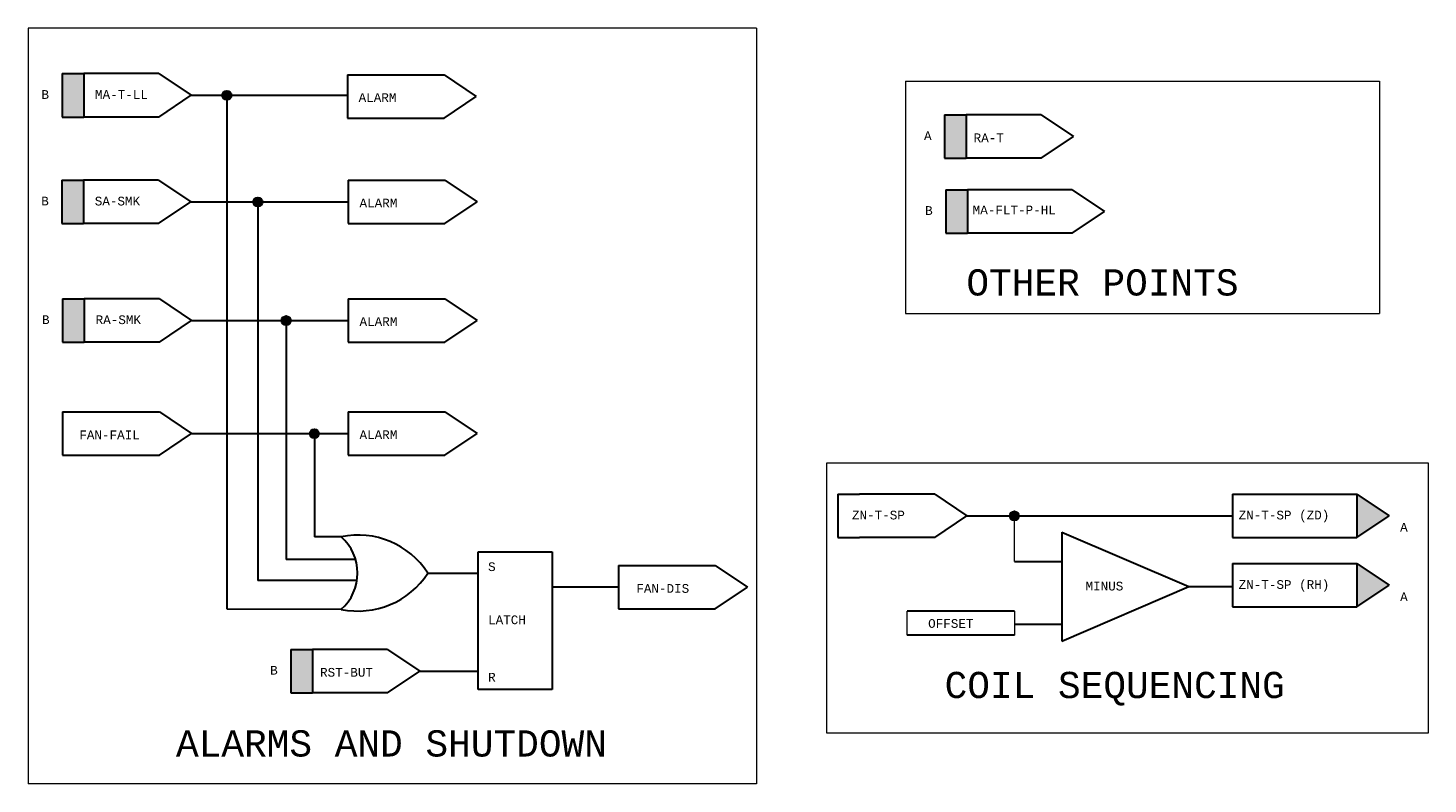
# Model space of a CAD drawing. Header units: inches. Extents: x 2.2 to 32.1, y 0.4 to 20.
# Tile 3 of 3: x 14.2 to 30.2, y 10.9 to 19.6. Entities that reach past the tile are written whole.
import ezdxf

# ---------------------------------------------------------------- set-up
doc = ezdxf.new("R2010")
doc.units = ezdxf.units.IN
doc.header["$MEASUREMENT"] = 0
for name, color, linetype, lineweight in [('M-ANNO-SYMB', 6, 'Continuous', 30), ('M-ANNO-TEXT', 2, 'Continuous', 30), ('M-DIAG-GRPH', 6, 'Continuous', 13)]:
    doc.layers.add(name, color=color, linetype=linetype, lineweight=lineweight)
doc.styles.add('CONTROLTXT', font='monotxt.shx')

msp = doc.modelspace()

# ---------------------------------------------------------------- hatches: boundary and pattern name
at = {"layer": 'M-ANNO-SYMB'}
for points in [[(14.605, 18.537), (14.605, 19.034), (14.854, 19.034), (14.854, 18.537)], [(16.544, 18.786, 1), (16.441, 18.786, 1)], [(24.71, 18.067), (24.71, 18.563), (24.958, 18.563), (24.958, 18.067)], [(14.603, 17.318), (14.603, 17.814), (14.851, 17.814), (14.851, 17.318)], [(24.723, 17.209), (24.723, 17.705), (24.971, 17.705), (24.971, 17.209)], [(16.899, 17.566, 1), (16.795, 17.566, 1)], [(14.612, 15.96), (14.612, 16.456), (14.86, 16.456), (14.86, 15.96)], [(17.223, 16.208, 1), (17.12, 16.208, 1)], [(17.546, 14.914, 1), (17.442, 14.914, 1)], [(29.431, 13.724), (29.431, 14.22), (29.8, 13.972)], [(25.56, 13.972, 1), (25.457, 13.972, 1)], [(29.431, 12.929), (29.431, 13.425), (29.8, 13.177)], [(17.224, 11.948), (17.224, 12.444), (17.472, 12.444), (17.472, 11.948)]]:
    msp.add_hatch(color=256, dxfattribs=at).paths.add_polyline_path(points, flags=16)

# ---------------------------------------------------------------- linework, layer by layer
for p, q in [((14.605, 19.034), (14.605, 18.537)), ((14.605, 19.034), (14.854, 19.034)), ((15.713, 19.034), (14.854, 19.034)), ((14.854, 19.034), (14.854, 18.537)), ((15.713, 19.034), (16.082, 18.786)), ((17.872, 19.022), (18.979, 19.022)), ((17.872, 19.022), (17.872, 18.526)), ((18.979, 19.022), (19.348, 18.774)), ((15.713, 18.537), (16.082, 18.786)), ((16.082, 18.786), (17.872, 18.786)), ((16.492, 18.786), (16.492, 12.907)), ((18.979, 18.526), (19.348, 18.774)), ((14.605, 18.537), (14.854, 18.537)), ((15.713, 18.537), (14.854, 18.537)), ((17.872, 18.526), (18.979, 18.526)), ((24.71, 18.563), (24.71, 18.067)), ((24.71, 18.563), (24.958, 18.563)), ((24.958, 18.563), (24.958, 18.067)), ((25.817, 18.563), (24.958, 18.563)), ((25.817, 18.563), (26.186, 18.315)), ((25.817, 18.067), (26.186, 18.315)), ((24.71, 18.067), (24.958, 18.067)), ((25.817, 18.067), (24.958, 18.067)), ((14.603, 17.814), (14.603, 17.318)), ((14.603, 17.814), (14.851, 17.814)), ((15.71, 17.814), (14.851, 17.814)), ((14.851, 17.814), (14.851, 17.318)), ((15.71, 17.814), (16.079, 17.566)), ((17.881, 17.814), (17.881, 17.318)), ((17.881, 17.814), (18.989, 17.814)), ((18.989, 17.814), (19.358, 17.566)), ((24.723, 17.705), (24.723, 17.209)), ((24.723, 17.705), (24.971, 17.705)), ((26.171, 17.705), (24.971, 17.705)), ((24.971, 17.705), (24.971, 17.209)), ((26.171, 17.705), (26.541, 17.457)), ((15.71, 17.318), (16.079, 17.566)), ((16.079, 17.566), (17.881, 17.566)), ((16.847, 17.566), (16.847, 13.231)), ((18.989, 17.318), (19.358, 17.566)), ((14.603, 17.318), (14.851, 17.318)), ((15.71, 17.318), (14.851, 17.318)), ((17.881, 17.318), (18.989, 17.318)), ((26.171, 17.209), (26.541, 17.457)), ((24.723, 17.209), (24.971, 17.209)), ((26.171, 17.209), (24.971, 17.209)), ((14.612, 16.456), (14.612, 15.96)), ((14.612, 16.456), (14.86, 16.456)), ((15.72, 16.456), (14.86, 16.456)), ((14.86, 16.456), (14.86, 15.96)), ((15.72, 16.456), (16.089, 16.208)), ((17.881, 16.457), (18.989, 16.457)), ((17.881, 16.457), (17.881, 15.961)), ((18.989, 16.457), (19.358, 16.209)), ((15.72, 15.96), (16.089, 16.208)), ((16.089, 16.208), (17.881, 16.208)), ((17.171, 16.208), (17.171, 13.473)), ((18.989, 15.961), (19.358, 16.209)), ((14.612, 15.96), (14.86, 15.96)), ((15.72, 15.96), (14.86, 15.96)), ((17.881, 15.961), (18.989, 15.961)), ((14.612, 15.162), (14.612, 14.666)), ((14.612, 15.162), (15.72, 15.162)), ((15.72, 15.162), (16.089, 14.914)), ((17.881, 15.162), (17.881, 14.666)), ((17.881, 15.162), (18.989, 15.162)), ((18.989, 15.162), (19.358, 14.914)), ((15.72, 14.666), (16.089, 14.914)), ((16.089, 14.914), (17.881, 14.914)), ((17.494, 14.914), (17.494, 13.732)), ((18.989, 14.666), (19.358, 14.914)), ((14.612, 14.666), (15.72, 14.666)), ((17.881, 14.666), (18.989, 14.666)), ((23.489, 14.22), (23.489, 13.724)), ((23.489, 14.22), (23.737, 14.22)), ((24.596, 14.22), (23.737, 14.22)), ((24.596, 14.22), (24.965, 13.972)), ((28.006, 14.22), (29.431, 14.22)), ((28.006, 14.22), (28.006, 13.724)), ((29.431, 14.22), (29.8, 13.972)), ((29.431, 14.22), (29.431, 13.724)), ((24.596, 13.724), (24.965, 13.972)), ((24.965, 13.972), (28.006, 13.972)), ((29.431, 13.724), (29.8, 13.972)), ((26.053, 13.786), (27.505, 13.162)), ((26.053, 13.786), (26.053, 12.538)), ((17.802, 13.732), (17.494, 13.732)), ((23.489, 13.724), (23.737, 13.724)), ((24.596, 13.724), (23.737, 13.724)), ((28.006, 13.724), (29.431, 13.724)), ((17.966, 13.473), (17.171, 13.473)), ((19.37, 11.984), (19.37, 13.56)), ((19.37, 13.56), (20.215, 13.56)), ((20.215, 13.56), (20.215, 11.984)), ((18.795, 13.317), (19.37, 13.317)), ((20.977, 13.404), (22.084, 13.404)), ((20.977, 13.404), (20.977, 12.908)), ((22.084, 13.404), (22.454, 13.156)), ((25.509, 13.449), (26.053, 13.449)), ((28.006, 13.425), (29.431, 13.425)), ((28.006, 13.425), (28.006, 12.929)), ((29.431, 13.425), (29.8, 13.177)), ((29.431, 13.425), (29.431, 12.929)), ((17.982, 13.231), (16.847, 13.231)), ((20.977, 13.156), (20.215, 13.156)), ((22.084, 12.908), (22.454, 13.156)), ((26.053, 12.538), (27.505, 13.162)), ((27.505, 13.162), (28.006, 13.162)), ((29.431, 12.929), (29.8, 13.177)), ((16.492, 12.907), (17.802, 12.902)), ((20.977, 12.908), (22.084, 12.908)), ((25.509, 12.88), (24.28, 12.88)), ((28.006, 12.929), (29.431, 12.929)), ((25.509, 12.731), (26.053, 12.731)), ((25.509, 12.607), (24.28, 12.607)), ((17.224, 12.444), (17.224, 11.948)), ((17.224, 12.444), (17.472, 12.444)), ((18.331, 12.444), (17.472, 12.444)), ((17.472, 12.444), (17.472, 11.948)), ((18.331, 12.444), (18.7, 12.196)), ((18.331, 11.948), (18.7, 12.196)), ((18.7, 12.196), (19.37, 12.196)), ((17.224, 11.948), (17.472, 11.948)), ((18.331, 11.948), (17.472, 11.948)), ((20.215, 11.984), (19.37, 11.984))]:
    msp.add_line(p, q, dxfattribs=at)
for centre in [(16.492, 18.786), (16.847, 17.566), (17.171, 16.208), (17.494, 14.914), (25.509, 13.972)]:
    msp.add_circle(centre, 0.0518, dxfattribs=at)
for centre, radius, start, end in [((17.994, 12.797), 0.955, 33.025, 101.623), ((17.434, 13.317), 0.555, 311.5983, 48.4017), ((17.994, 13.837), 0.955, 258.377, 326.975)]:
    msp.add_arc(centre, radius, start, end, dxfattribs=at)
at = {"layer": 'M-DIAG-GRPH'}
for p, q in [((22.557, 19.556), (14.216, 19.556)), ((14.216, 19.556), (14.216, 10.903)), ((22.557, 19.556), (22.557, 10.903)), ((24.262, 18.946), (29.689, 18.946)), ((24.262, 18.946), (24.262, 16.289)), ((29.689, 18.946), (29.689, 16.289)), ((24.262, 16.289), (29.689, 16.289)), ((23.36, 11.485), (23.36, 14.577)), ((23.36, 14.577), (30.244, 14.577)), ((30.244, 14.577), (30.244, 11.485)), ((25.509, 13.449), (25.509, 13.972)), ((24.28, 12.607), (24.28, 12.88)), ((25.509, 12.88), (25.509, 12.607)), ((30.244, 11.485), (23.36, 11.485)), ((22.557, 10.903), (14.216, 10.903))]:
    msp.add_line(p, q, dxfattribs=at)

# ---------------------------------------------------------------- texts
at = {"layer": 'M-ANNO-TEXT', "style": 'CONTROLTXT'}
for s, p in [('S', (19.483, 13.34)), ('LATCH', (19.483, 12.732)), ('R', (19.483, 12.075))]:
    msp.add_text(s, height=0.1, dxfattribs=at).set_placement(p)
for s, insert, char_height, width, attachment_point in [('B', (14.37, 18.845), 0.1, 0.13094, 1), ('MA-T-LL', (14.983, 18.845), 0.1, 0.3441, 1), ('ALARM', (18.001, 18.81), 0.1, 0.34415, 1), ('A', (24.474, 18.374), 0.1, 0.13092, 1), ('RA-T', (25.042, 18.349), 0.1, 0.34415, 1), ('B', (14.367, 17.625), 0.1, 0.13094, 1), ('SA-SMK', (14.98, 17.625), 0.1, 0.34415, 1), ('ALARM', (18.011, 17.603), 0.1, 0.34415, 1), ('B', (24.487, 17.517), 0.1, 0.13094, 1), ('MA-FLT-P-HL', (25.031, 17.524), 0.1, 0.34415, 1), ('OTHER POINTS', (24.959, 16.794), 0.3, 3.61366, 1), ('B', (14.376, 16.267), 0.1, 0.13094, 1), ('RA-SMK', (14.99, 16.267), 0.1, 0.34415, 1), ('ALARM', (18.011, 16.246), 0.1, 0.34415, 1), ('FAN-FAIL', (14.803, 14.949), 0.1, 0.34415, 1), ('ALARM', (18.011, 14.951), 0.1, 0.34415, 1), ('ZN-T-SP', (23.649, 14.031), 0.1, 1.2605, 1), ('ZN-T-SP (ZD)', (28.076, 14.031), 0.1, 1.5219, 1), ('A', (29.925, 13.892), 0.1, 0.13092, 1), ('FAN-DIS', (21.18, 13.191), 0.1, 0.34415, 1), ('MINUS', (26.323, 13.218), 0.1, 0.2284, 1), ('ZN-T-SP (RH)', (28.076, 13.236), 0.1, 1.5887, 1), ('A', (29.925, 13.096), 0.1, 0.13092, 1), ('OFFSET', (24.521, 12.79), 0.1, 0.3441, 1), ('B', (16.988, 12.255), 0.1, 0.13094, 1), ('RST-BUT', (17.559, 12.231), 0.1, 0.34415, 1), ('COIL SEQUENCING', (26.657, 12.186), 0.3, 6.2841, 2), ('ALARMS AND SHUTDOWN', (15.91, 11.517), 0.3, 6.1941, 1)]:
    msp.add_mtext(s, dxfattribs=dict(at, insert=insert, char_height=char_height, width=width, attachment_point=attachment_point))

doc.saveas('drawing.dxf')
